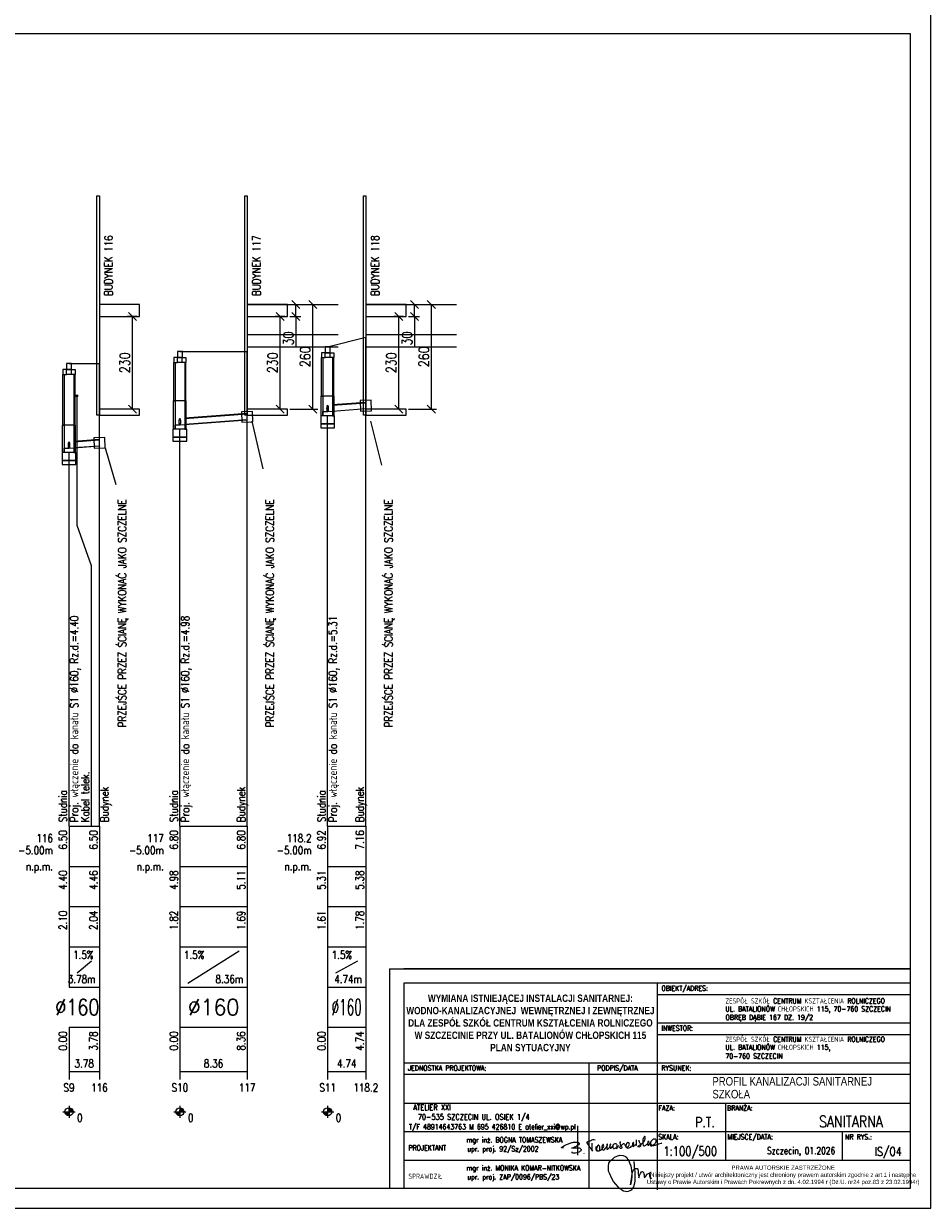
# Model space of a CAD drawing. Header units: millimetres. Extents: x -7377 to -5075, y 264 to 1193.
# Tile 16 of 23: x -5720 to -5496, y 302 to 596. Entities that reach past the tile are written whole.
import ezdxf
from ezdxf.enums import TextEntityAlignment as Align

# ---------------------------------------------------------------- set-up
doc = ezdxf.new("R2010")
doc.units = ezdxf.units.MM
doc.header["$LTSCALE"] = 2
for name, color, linetype in [('B T podpis', 162, 'Continuous'), ('IS ddd', 2, 'Continuous'), ('ks_Liczby', 7, 'Continuous'), ('ks_Linie_opisowe', 7, 'Continuous'), ('ks_Linie_tabeli', 7, 'Continuous'), ('ks_Odcinki_1', 7, 'Continuous'), ('ks_Opis_PZ_1', 7, 'Continuous'), ('ks_Opis_uzbr_n', 7, 'Continuous'), ('ks_Opis_wl', 7, 'Continuous'), ('ks_Teren_istn', 3, 'Continuous'), ('ks_Uzbr_podz', 7, 'Continuous'), ('ks_Wezly_1', 7, 'Continuous')]:
    doc.layers.add(name, color=color, linetype=linetype)
doc.styles.add('ROMANS', font='romans', dxfattribs={"width": 0.8})
doc.styles.get("Standard").update_dxf_attribs({"font": 'simplex.shx', "width": 0.8})
doc.styles.add('STYLE2', font='romans.shx', dxfattribs={"width": 0.9})
doc.styles.add('STYLE3', font='arial.ttf', dxfattribs={"width": 0.8})
doc.styles.add('STYLE5PRAWA', font='arial.ttf', dxfattribs={"width": 0.8})
doc.dimstyles.new('ISO-25', dxfattribs={"dimtxt": 2.5, "dimasz": 2.5, "dimexe": 1.25, "dimexo": 0.625, "dimtad": 1, "dimtxsty": 'Standard', "dimcen": 2.5, "dimadec": 0, "dimazin": 0, "dimtfac": 1, "dimtmove": 0, "dimatfit": 3, "dimfxl": 0, "dimarcsym": 0})

# ---------------------------------------------------------------- blocks, each defined once
blk = doc.blocks.new('PRAWAAUTOR1')
at = {"lineweight": 0, "insert": (443, 174.2), "char_height": 7.5, "width": 500, "attachment_point": 5, "style": 'STYLE5PRAWA'}
blk.add_mtext('\\fArial|b0|i0|c238|p34;PRAWA AUTORSKIE ZASTRZEŻONE\\PNiniejszy projekt / utwór architektoniczny jest chroniony prawem autorskim zgodnie z art.1 i następne \\PUstawy o Prawie Autorskim i Prawach Pokrewnych z dn. 4.02.1994 r (Dz.U. nr24 poz.83 z 23.02.1994r)', dxfattribs=at)
blk = doc.blocks.new('_Oblique')
at = {"color": 0, "linetype": 'ByBlock', "lineweight": -2}
blk.add_line((-0.5, -0.5), (0.5, 0.5), dxfattribs=at)
blk = doc.blocks.new('*D465')
at = {"layer": 'Defpoints', "color": 0, "lineweight": -2}
for p, q in [((-5625.2, 526.7), (-5617.66, 526.7)), ((-5618.91, 500.7), (-5618.91, 526.7)), ((-5624.58, 500.7), (-5617.66, 500.7))]:
    blk.add_line(p, q, dxfattribs=at)
at = {"layer": 'Defpoints', "color": 0}
for p in [(-5625.83, 526.7), (-5618.91, 526.7), (-5625.2, 500.7)]:
    blk.add_point(p, dxfattribs=at)
at = {"layer": 'Defpoints', "color": 0, "lineweight": -2, "xscale": 2, "yscale": 2, "zscale": 2}
for p, rotation in [((-5618.91, 526.7), 90), ((-5618.91, 500.7), 270)]:
    blk.add_blockref('_Oblique', p, dxfattribs=dict(at, rotation=rotation))
at = {"layer": 'Defpoints', "color": 0, "insert": (-5620.78, 513.7), "char_height": 2.5, "attachment_point": 5, "rotation": 90}
blk.add_mtext('260', dxfattribs=at)
blk = doc.blocks.new('*D466')
at = {"layer": 'Defpoints', "color": 0, "lineweight": -2}
for p, q in [((-5630.79, 526.7), (-5621.82, 526.7)), ((-5623.07, 523.7), (-5623.07, 526.7)), ((-5624.58, 523.7), (-5621.82, 523.7)), ((-5623.07, 523.7), (-5623.07, 516))]:
    blk.add_line(p, q, dxfattribs=at)
at = {"layer": 'Defpoints', "color": 0}
for p in [(-5631.41, 526.7), (-5623.07, 526.7), (-5625.2, 523.7)]:
    blk.add_point(p, dxfattribs=at)
at = {"layer": 'Defpoints', "color": 0, "lineweight": -2, "xscale": 2, "yscale": 2, "zscale": 2}
for p, rotation in [((-5623.07, 526.7), 90), ((-5623.07, 523.7), 270)]:
    blk.add_blockref('_Oblique', p, dxfattribs=dict(at, rotation=rotation))
at = {"layer": 'Defpoints', "color": 0, "insert": (-5624.95, 518.24), "char_height": 2.5, "attachment_point": 5, "rotation": 90}
blk.add_mtext('30', dxfattribs=at)
blk = doc.blocks.new('*D467')
at = {"layer": 'Defpoints', "color": 0, "lineweight": -2}
for p, q in [((-5625.83, 523.7), (-5628.26, 523.7)), ((-5627.01, 500.7), (-5627.01, 523.7)), ((-5625.83, 500.7), (-5628.26, 500.7))]:
    blk.add_line(p, q, dxfattribs=at)
at = {"layer": 'Defpoints', "color": 0}
for p in [(-5627.01, 523.7), (-5625.2, 523.7), (-5625.2, 500.7)]:
    blk.add_point(p, dxfattribs=at)
at = {"layer": 'Defpoints', "color": 0, "lineweight": -2, "xscale": 2, "yscale": 2, "zscale": 2}
for p, rotation in [((-5627.01, 523.7), 90), ((-5627.01, 500.7), 270)]:
    blk.add_blockref('_Oblique', p, dxfattribs=dict(at, rotation=rotation))
at = {"layer": 'Defpoints', "color": 0, "insert": (-5628.88, 512.2), "char_height": 2.5, "attachment_point": 5, "rotation": 90}
blk.add_mtext('230', dxfattribs=at)
blk = doc.blocks.new('*D477')
at = {"layer": 'Defpoints', "color": 0, "lineweight": -2}
for p, q in [((-5654.68, 526.7), (-5647.14, 526.7)), ((-5648.39, 500.7), (-5648.39, 526.7)), ((-5654.06, 500.7), (-5647.14, 500.7))]:
    blk.add_line(p, q, dxfattribs=at)
at = {"layer": 'Defpoints', "color": 0}
for p in [(-5655.31, 526.7), (-5648.39, 526.7), (-5654.68, 500.7)]:
    blk.add_point(p, dxfattribs=at)
at = {"layer": 'Defpoints', "color": 0, "lineweight": -2, "xscale": 2, "yscale": 2, "zscale": 2}
for p, rotation in [((-5648.39, 526.7), 90), ((-5648.39, 500.7), 270)]:
    blk.add_blockref('_Oblique', p, dxfattribs=dict(at, rotation=rotation))
at = {"layer": 'Defpoints', "color": 0, "insert": (-5650.27, 513.7), "char_height": 2.5, "attachment_point": 5, "rotation": 90}
blk.add_mtext('260', dxfattribs=at)
blk = doc.blocks.new('*D478')
at = {"layer": 'Defpoints', "color": 0, "lineweight": -2}
for p, q in [((-5660.27, 526.7), (-5651.31, 526.7)), ((-5652.56, 523.7), (-5652.56, 526.7)), ((-5654.06, 523.7), (-5651.31, 523.7)), ((-5652.56, 523.7), (-5652.56, 516))]:
    blk.add_line(p, q, dxfattribs=at)
at = {"layer": 'Defpoints', "color": 0}
for p in [(-5660.9, 526.7), (-5652.56, 526.7), (-5654.68, 523.7)]:
    blk.add_point(p, dxfattribs=at)
at = {"layer": 'Defpoints', "color": 0, "lineweight": -2, "xscale": 2, "yscale": 2, "zscale": 2}
for p, rotation in [((-5652.56, 526.7), 90), ((-5652.56, 523.7), 270)]:
    blk.add_blockref('_Oblique', p, dxfattribs=dict(at, rotation=rotation))
at = {"layer": 'Defpoints', "color": 0, "insert": (-5654.43, 518.24), "char_height": 2.5, "attachment_point": 5, "rotation": 90}
blk.add_mtext('30', dxfattribs=at)
blk = doc.blocks.new('*D479')
at = {"layer": 'Defpoints', "color": 0, "lineweight": -2}
for p, q in [((-5655.31, 523.7), (-5657.74, 523.7)), ((-5656.49, 500.7), (-5656.49, 523.7)), ((-5655.31, 500.7), (-5657.74, 500.7))]:
    blk.add_line(p, q, dxfattribs=at)
at = {"layer": 'Defpoints', "color": 0}
for p in [(-5656.49, 523.7), (-5654.68, 523.7), (-5654.68, 500.7)]:
    blk.add_point(p, dxfattribs=at)
at = {"layer": 'Defpoints', "color": 0, "lineweight": -2, "xscale": 2, "yscale": 2, "zscale": 2}
for p, rotation in [((-5656.49, 523.7), 90), ((-5656.49, 500.7), 270)]:
    blk.add_blockref('_Oblique', p, dxfattribs=dict(at, rotation=rotation))
at = {"layer": 'Defpoints', "color": 0, "insert": (-5658.36, 512.2), "char_height": 2.5, "attachment_point": 5, "rotation": 90}
blk.add_mtext('230', dxfattribs=at)
blk = doc.blocks.new('*D480')
at = {"layer": 'Defpoints', "color": 0, "lineweight": -2}
for p, q in [((-5692.04, 523.7), (-5694.47, 523.7)), ((-5693.22, 500.7), (-5693.22, 523.7)), ((-5692.04, 500.7), (-5694.47, 500.7))]:
    blk.add_line(p, q, dxfattribs=at)
at = {"layer": 'Defpoints', "color": 0}
for p in [(-5693.22, 523.7), (-5691.41, 523.7), (-5691.41, 500.7)]:
    blk.add_point(p, dxfattribs=at)
at = {"layer": 'Defpoints', "color": 0, "lineweight": -2, "xscale": 2, "yscale": 2, "zscale": 2}
for p, rotation in [((-5693.22, 523.7), 90), ((-5693.22, 500.7), 270)]:
    blk.add_blockref('_Oblique', p, dxfattribs=dict(at, rotation=rotation))
at = {"layer": 'Defpoints', "color": 0, "insert": (-5695.09, 512.2), "char_height": 2.5, "attachment_point": 5, "rotation": 90}
blk.add_mtext('230', dxfattribs=at)
blk = doc.blocks.new('A$C1BC63CC3')
at = {"layer": 'B T podpis'}
for p, q in [((1189, -197), (1189, -1345)), ((1745, -869), (1747, -1150)), ((1747, -1150), (1768, -1190))]:
    blk.add_line(p, q, dxfattribs=at)
for points in [[(648, -1059), (569, -1059), (766, -929), (900, -878), (1033, -838), (1170, -837), (1249, -859), (1251, -906), (1203, -958), (1135, -1009), (1077, -1037), (968, -1066), (975, -1059), (1016, -1051), (1120, -1054), (1181, -1056), (1251, -1062), (1305, -1092), (1332, -1127), (1332, -1149), (1289, -1190), (1243, -1220), (1163, -1250), (1068, -1266), (987, -1253), (984, -1218)], [(1872, -753), (1774, -752), (1707, -780), (1615, -819), (1554, -835), (1581, -901), (1663, -1027), (1729, -1114), (1746, -1149)], [(2880, -830), (2851, -835), (2834, -852), (2845, -900), (2863, -935), (2881, -969), (2900, -1008), (2911, -1042), (2902, -1071), (2872, -1083), (2847, -1065), (2836, -1032), (2862, -989), (2914, -942), (2951, -913), (2982, -893), (3006, -895), (3029, -935), (3055, -993), (3096, -1035), (3144, -1015), (3186, -965), (3201, -935), (3202, -893), (3191, -871), (3169, -856), (3131, -856), (3106, -871), (3091, -903), (3075, -943), (3065, -980), (3068, -1015), (3142, -1065), (3221, -1048), (3290, -998), (3340, -956), (3365, -912), (3373, -872), (3365, -851), (3350, -847), (3330, -888), (3326, -931), (3336, -981), (3350, -1002), (3408, -952), (3444, -932), (3468, -970), (3483, -921), (3485, -769), (3487, -740)], [(3575, -754), (3583, -821), (3608, -864), (3640, -905), (3645, -956), (3633, -987), (3615, -1018), (3547, -1013), (3546, -991), (3576, -975), (3625, -937), (3695, -886), (3739, -854), (3776, -806), (3804, -751), (3818, -701), (3817, -647), (3810, -620), (3796, -619), (3783, -631), (3743, -699), (3723, -775), (3724, -829), (3722, -888), (3735, -944), (3763, -981), (3799, -982), (3846, -955), (3896, -909), (3931, -860), (3950, -807), (3950, -790), (3944, -796), (3921, -857), (3913, -923), (3925, -955), (3989, -908), (4029, -820), (4021, -889), (4020, -945), (4043, -973), (4118, -952), (4209, -876), (4246, -811), (4246, -753), (4224, -726), (4176, -717), (4134, -724), (4085, -763), (4051, -801), (4036, -819), (4023, -897), (4074, -936), (4133, -960), (4250, -937), (4343, -907), (4447, -874), (4472, -868)], [(1450, -1271), (1451, -1262), (1451, -1265)], [(1903, -1007), (1903, -1076), (1908, -1122), (1941, -1167), (1980, -1177), (2031, -1172), (2052, -1138), (2062, -1061), (2049, -992), (2025, -960), (2002, -954), (1978, -966), (1958, -1001), (1940, -1048), (1934, -1107), (1948, -1160), (1961, -1174)], [(2577, -1035), (2574, -987), (2575, -953)], [(2684, -1055), (2700, -1086), (2711, -1086), (2748, -1048), (2775, -1012), (2795, -978), (2795, -970)]]:
    blk.add_spline(points, degree=3, dxfattribs=at)
at = {"layer": 'B T podpis', "end_tangent": (-0.019813, 0.999804)}
blk.add_spline([(2019, -1177), (2096, -1141), (2151, -1097), (2169, -1055), (2196, -1035), (2206, -969), (2188, -923), (2172, -934), (2154, -965), (2139, -1028), (2143, -1083), (2174, -1132), (2213, -1141), (2252, -1103), (2296, -1043), (2332, -997), (2352, -945), (2359, -914), (2344, -914), (2336, -928), (2329, -1011), (2326, -1079), (2336, -1103), (2355, -1110), (2386, -1092), (2420, -1049), (2451, -1000), (2473, -953), (2480, -930), (2469, -908), (2459, -922), (2453, -954), (2448, -1023), (2454, -1062), (2477, -1073), (2516, -1051), (2558, -993), (2573, -959), (2586, -921), (2619, -896), (2677, -894), (2710, -917), (2718, -963), (2712, -1009), (2688, -1050), (2667, -1074), (2620, -1093), (2591, -1080), (2577, -1035)], degree=3, dxfattribs=at)
blk = doc.blocks.new('A$C67E64BD5')
at = {"layer": 'B T podpis', "ltscale": 2}
blk.add_lwpolyline([(16.3, 11.38), (16.43, 10.19), (16.43, 9.29), (16.58, 8.4), (16.58, 7.7), (16.58, 6.2), (16.58, 5.3), (16.35, 4.23), (16.2, 3.54), (15.81, 2.84), (15.63, 2.53), (15.36, 2.33), (15.02, 2.2), (14.56, 2.02), (14.14, 1.97), (13.68, 2.02), (13.11, 2.19), (12.56, 2.45), (12.27, 2.74), (11.69, 3.11), (11.4, 3.46), (10, 5.16), (9.48, 6.07), (8.72, 7.76), (8.44, 8.4), (8.44, 9.35), (8.44, 10.05), (8.52, 10.84), (8.85, 11.37), (9.27, 11.79), (9.8, 12.19), (10.29, 12.76), (11.28, 13.11), (11.94, 13.34), (12.93, 13.22), (13.68, 12.93), (14.08, 12.62), (14.34, 12.08), (14.77, 11.59), (14.98, 10.98), (15.32, 9.98), (15.54, 8.65), (15.72, 7.52), (15.72, 6.67), (15.53, 5.69), (15.33, 4.61), (15.24, 4.16), (15.56, 5.83), (15.72, 6.8), (15.93, 8.03), (16.33, 8.84), (16.79, 9.14), (17.29, 9.14), (17.57, 8.84), (17.65, 8.47), (17.65, 8.09), (17.65, 7.61), (17.75, 7.02), (17.83, 6.56), (17.83, 6.26), (18.03, 7.02), (18.38, 7.6), (18.69, 8.12), (19, 8.3), (19.33, 7.9), (19.44, 7.53), (19.53, 7.21), (19.53, 6.73), (19.62, 6.31), (20.16, 6.91), (20.34, 7.43), (20.68, 7.57), (21.03, 7.71), (21.23, 7.21), (21.23, 6.95), (21.46, 6.4), (21.64, 5.95), (21.42, 6.49), (21.28, 6.84), (21.23, 7.21), (21.23, 7.59), (21.31, 7.86), (21.55, 8.07), (21.69, 8.07)], dxfattribs=at)

msp = doc.modelspace()

# ---------------------------------------------------------------- linework, layer by layer
at = {"layer": 'Defpoints', "color": 6}
for p, q in [((-5664.684, 526.7), (-5642.103, 526.7)), ((-5635.2, 526.7), (-5612.619, 526.7)), ((-5664.684, 519.2), (-5642.103, 519.2)), ((-5635.2, 519.2), (-5612.619, 519.2)), ((-5664.684, 516.2), (-5642.103, 516.2)), ((-5635.2, 516.2), (-5612.619, 516.2))]:
    msp.add_line(p, q, dxfattribs=at)
at = {"layer": 'IS ddd', "color": 2}
for p, q in [((-5663.504, 497.72), (-5660.819, 485.81)), ((-5634.02, 497.677), (-5631.335, 486.767)), ((-5699.996, 491.041), (-5697.312, 481.931))]:
    msp.add_line(p, q, dxfattribs=at)
at = {"layer": 'IS ddd'}
for p, q in [((-5629.32, 361.528), (-5499.797, 361.528)), ((-5499.797, 361.528), (-5625.781, 361.528)), ((-5499.797, 357.989), (-5625.781, 357.989)), ((-5625.781, 357.989), (-5625.781, 307)), ((-5562.789, 357.989), (-5562.789, 306.612)), ((-5499.797, 313.988), (-5499.797, 357.989)), ((-5499.797, 307), (-5499.797, 357.989)), ((-5499.797, 307), (-5499.797, 357.989)), ((-5499.797, 313.988), (-5499.797, 357.989)), ((-5499.797, 307), (-5499.797, 357.989)), ((-5562.789, 355.158), (-5499.797, 355.158)), ((-5562.789, 348.08), (-5499.797, 348.08)), ((-5562.789, 345.249), (-5499.797, 345.249)), ((-5625.781, 338.172), (-5499.797, 338.172)), ((-5625.781, 338.172), (-5562.789, 338.172)), ((-5579.775, 338.172), (-5579.775, 307)), ((-5625.781, 335.34), (-5499.797, 335.34)), ((-5625.781, 335.34), (-5562.789, 335.34)), ((-5625.781, 328.143), (-5499.797, 328.143)), ((-5545.802, 328.143), (-5545.802, 313.988)), ((-5545.802, 328.143), (-5545.802, 313.988)), ((-5625.781, 321.066), (-5499.797, 321.066)), ((-5625.781, 321.066), (-5562.789, 321.066)), ((-5516.783, 321.066), (-5516.783, 313.988)), ((-5625.781, 313.988), (-5499.797, 313.988)), ((-5625.781, 313.988), (-5499.797, 313.988))]:
    msp.add_line(p, q, dxfattribs=at)
for points in [[(-6994.797, 302), (-5494.797, 302), (-5494.797, 599), (-6994.797, 599)], [(-6969.797, 307), (-5499.797, 307), (-5499.797, 594), (-6969.797, 594)], [(-5701.41, 499.2), (-5702.01, 499.2), (-5702.01, 553.7), (-5701.41, 553.7)], [(-5664.684, 499.2), (-5665.284, 499.2), (-5665.284, 553.7), (-5664.684, 553.7)], [(-5635.2, 499.2), (-5635.8, 499.2), (-5635.8, 553.7), (-5635.2, 553.7)], [(-5701.41, 523.7), (-5691.41, 523.7), (-5691.41, 526.7), (-5701.41, 526.7)], [(-5664.684, 523.7), (-5654.684, 523.7), (-5654.684, 526.7), (-5664.684, 526.7)], [(-5635.2, 523.7), (-5625.2, 523.7), (-5625.2, 526.7), (-5635.2, 526.7)], [(-5701.41, 499.2), (-5691.41, 499.2), (-5691.41, 500.7), (-5701.41, 500.7)], [(-5664.684, 499.2), (-5654.684, 499.2), (-5654.684, 500.7), (-5664.684, 500.7)], [(-5635.2, 499.2), (-5625.2, 499.2), (-5625.2, 500.7), (-5635.2, 500.7)]]:
    msp.add_lwpolyline(points, close=True, dxfattribs=at)
at = {"layer": 'IS ddd', "color": 2}
for points in [[(-5636.528, 500.194), (-5633.786, 500.285), (-5633.873, 502.883), (-5636.614, 502.792)], [(-5666.012, 497.437), (-5663.27, 497.529), (-5663.357, 500.126), (-5666.098, 500.035)], [(-5702.738, 490.95), (-5699.996, 491.041), (-5700.083, 493.639), (-5702.824, 493.547)]]:
    msp.add_lwpolyline(points, close=True, dxfattribs=at)
at = {"layer": 'IS ddd'}
msp.add_lwpolyline([(-5629.32, 361.528), (-5629.32, 307)], dxfattribs=at)
at = {"layer": 'ks_Liczby'}
for p, q in [((-5709.407, 325.101), (-5708.53, 326.899)), ((-5709.343, 325.073), (-5708.594, 326.927)), ((-5709.277, 325.049), (-5708.659, 326.951)), ((-5709.21, 325.03), (-5708.726, 326.97)), ((-5709.142, 325.015), (-5708.795, 326.985)), ((-5709.073, 325.005), (-5708.864, 326.995)), ((-5709.003, 325.001), (-5708.933, 326.999)), ((-5708.968, 327.5), (-5708.968, 324.5)), ((-5681.849, 325.101), (-5680.972, 326.899)), ((-5681.785, 325.073), (-5681.036, 326.927)), ((-5681.719, 325.049), (-5681.101, 326.951)), ((-5681.652, 325.03), (-5681.168, 326.97)), ((-5681.584, 325.015), (-5681.237, 326.985)), ((-5681.515, 325.005), (-5681.306, 326.995)), ((-5681.445, 325.001), (-5681.375, 326.999)), ((-5681.41, 327.5), (-5681.41, 324.5)), ((-5645.123, 325.101), (-5644.246, 326.899)), ((-5645.059, 325.073), (-5644.31, 326.927)), ((-5644.993, 325.049), (-5644.375, 326.951)), ((-5644.926, 325.03), (-5644.442, 326.97)), ((-5644.858, 325.015), (-5644.511, 326.985)), ((-5644.789, 325.005), (-5644.58, 326.995)), ((-5644.719, 325.001), (-5644.649, 326.999)), ((-5644.684, 327.5), (-5644.684, 324.5)), ((-5710.468, 326), (-5707.468, 326)), ((-5709.966, 325.93), (-5707.971, 326.07)), ((-5709.958, 325.861), (-5707.978, 326.139)), ((-5709.946, 325.792), (-5707.99, 326.208)), ((-5709.929, 325.724), (-5708.007, 326.276)), ((-5709.908, 325.658), (-5708.028, 326.342)), ((-5709.882, 325.593), (-5708.055, 326.407)), ((-5709.851, 325.531), (-5708.085, 326.469)), ((-5709.816, 325.47), (-5708.12, 326.53)), ((-5709.777, 325.412), (-5708.159, 326.588)), ((-5709.734, 325.357), (-5708.202, 326.643)), ((-5709.687, 325.305), (-5708.249, 326.695)), ((-5709.637, 325.257), (-5708.299, 326.743)), ((-5709.584, 325.212), (-5708.352, 326.788)), ((-5709.527, 325.171), (-5708.409, 326.829)), ((-5709.468, 325.134), (-5708.468, 326.866)), ((-5682.91, 326), (-5679.91, 326)), ((-5682.408, 325.93), (-5680.413, 326.07)), ((-5682.401, 325.861), (-5680.42, 326.139)), ((-5682.388, 325.792), (-5680.432, 326.208)), ((-5682.372, 325.724), (-5680.449, 326.276)), ((-5682.35, 325.658), (-5680.471, 326.342)), ((-5682.324, 325.593), (-5680.497, 326.407)), ((-5682.293, 325.531), (-5680.527, 326.469)), ((-5682.258, 325.47), (-5680.562, 326.53)), ((-5682.219, 325.412), (-5680.601, 326.588)), ((-5682.176, 325.357), (-5680.644, 326.643)), ((-5682.13, 325.305), (-5680.691, 326.695)), ((-5682.079, 325.257), (-5680.741, 326.743)), ((-5682.026, 325.212), (-5680.795, 326.788)), ((-5681.969, 325.171), (-5680.851, 326.829)), ((-5681.91, 325.134), (-5680.91, 326.866)), ((-5646.184, 326), (-5643.184, 326)), ((-5645.682, 325.93), (-5643.687, 326.07)), ((-5645.675, 325.861), (-5643.694, 326.139)), ((-5645.662, 325.792), (-5643.706, 326.208)), ((-5645.646, 325.724), (-5643.723, 326.276)), ((-5645.624, 325.658), (-5643.745, 326.342)), ((-5645.598, 325.593), (-5643.771, 326.407)), ((-5645.567, 325.531), (-5643.801, 326.469)), ((-5645.532, 325.47), (-5643.836, 326.53)), ((-5645.493, 325.412), (-5643.875, 326.588)), ((-5645.45, 325.357), (-5643.918, 326.643)), ((-5645.404, 325.305), (-5643.965, 326.695)), ((-5645.353, 325.257), (-5644.015, 326.743)), ((-5645.3, 325.212), (-5644.069, 326.788)), ((-5645.243, 325.171), (-5644.125, 326.829)), ((-5645.184, 325.134), (-5644.184, 326.866))]:
    msp.add_line(p, q, dxfattribs=at)
for centre in [(-5708.968, 326), (-5681.41, 326), (-5644.684, 326)]:
    msp.add_circle(centre, 1, dxfattribs=at)
at = {"layer": 'ks_Linie_opisowe'}
msp.add_lwpolyline([(-5707.028, 504), (-5707.028, 471.8), (-5703.468, 461.8), (-5703.468, 397)], dxfattribs=at)
at = {"layer": 'ks_Linie_tabeli'}
for p, q in [((-5708.968, 397), (-5701.41, 397)), ((-5708.968, 397), (-5708.968, 367)), ((-5708.968, 397), (-5708.968, 357)), ((-5701.41, 397), (-5701.41, 367)), ((-5701.41, 397), (-5701.41, 336)), ((-5681.41, 397), (-5664.684, 397)), ((-5681.41, 397), (-5681.41, 367)), ((-5681.41, 397), (-5681.41, 336)), ((-5664.684, 397), (-5664.684, 367)), ((-5664.684, 397), (-5664.684, 336)), ((-5644.684, 397), (-5635.2, 397)), ((-5644.684, 397), (-5644.684, 367)), ((-5644.684, 397), (-5644.684, 336)), ((-5635.2, 397), (-5635.2, 367)), ((-5635.2, 397), (-5635.2, 336)), ((-5708.968, 387), (-5701.41, 387)), ((-5681.41, 387), (-5664.684, 387)), ((-5644.684, 387), (-5635.2, 387)), ((-5708.968, 377), (-5701.41, 377)), ((-5681.41, 377), (-5664.684, 377)), ((-5644.684, 377), (-5635.2, 377)), ((-5708.968, 367), (-5701.41, 367)), ((-5708.968, 367), (-5708.968, 357)), ((-5701.41, 367), (-5701.41, 357)), ((-5681.41, 367), (-5664.684, 367)), ((-5681.41, 367), (-5681.41, 357)), ((-5679.41, 358), (-5666.684, 366)), ((-5664.684, 367), (-5664.684, 357)), ((-5644.684, 367), (-5635.2, 367)), ((-5644.684, 367), (-5644.684, 357)), ((-5635.2, 367), (-5635.2, 357)), ((-5706.968, 360.5), (-5703.41, 363.5)), ((-5642.684, 360.5), (-5637.2, 363.5)), ((-5708.968, 357), (-5701.41, 357)), ((-5701.41, 357), (-5701.41, 347)), ((-5681.41, 357), (-5664.684, 357)), ((-5664.684, 357), (-5664.684, 347)), ((-5644.684, 357), (-5635.2, 357)), ((-5635.2, 357), (-5635.2, 347)), ((-5708.968, 347), (-5701.41, 347)), ((-5708.968, 347), (-5708.968, 334)), ((-5708.968, 347), (-5708.968, 336)), ((-5701.41, 347), (-5701.41, 334)), ((-5681.41, 347), (-5664.684, 347)), ((-5681.41, 347), (-5681.41, 334)), ((-5664.684, 347), (-5664.684, 334)), ((-5644.684, 347), (-5635.2, 347)), ((-5644.684, 347), (-5644.684, 334)), ((-5635.2, 347), (-5635.2, 334)), ((-5708.968, 336), (-5701.41, 336)), ((-5681.41, 336), (-5664.684, 336)), ((-5644.684, 336), (-5635.2, 336))]:
    msp.add_line(p, q, dxfattribs=at)
for points in [[(-5635.2, 397), (-5635.2, 518.6)], [(-5664.684, 397), (-5664.684, 515)], [(-5701.41, 397), (-5701.41, 512)], [(-5644.684, 397), (-5644.684, 499.014)], [(-5681.41, 397), (-5681.41, 495.702)], [(-5708.968, 397), (-5708.968, 489.908)]]:
    msp.add_lwpolyline(points, dxfattribs=at)
at = {"layer": 'ks_Odcinki_1'}
for points in [[(-5643.484, 501.644), (-5635.2, 502.266), (-5635.2, 502.339), (-5643.484, 501.717)], [(-5643.484, 500.19), (-5635.2, 500.811), (-5635.2, 500.739), (-5643.484, 500.117)], [(-5680.21, 498.344), (-5664.684, 499.509), (-5664.684, 499.582), (-5680.21, 498.417)], [(-5680.21, 496.89), (-5664.684, 498.054), (-5664.684, 497.982), (-5680.21, 496.817)], [(-5707.768, 492.545), (-5701.41, 493.021), (-5701.41, 493.094), (-5707.768, 492.617)], [(-5707.768, 491.09), (-5701.41, 491.567), (-5701.41, 491.494), (-5707.768, 491.017)]]:
    msp.add_lwpolyline(points, close=True, dxfattribs=at)
at = {"layer": 'ks_Opis_wl'}
for centre, major_axis, ratio in [((-5644.684, 500.827), (0, -0.8), 0.2), ((-5644.684, 500.827), (0, -0.727), 0.2000688), ((-5681.41, 497.527), (0, -0.8), 0.2), ((-5681.41, 497.527), (0, -0.727), 0.2000688), ((-5708.968, 491.727), (0, -0.8), 0.2), ((-5708.968, 491.727), (0, -0.727), 0.2000688)]:
    msp.add_ellipse(centre, major_axis=major_axis, ratio=ratio, dxfattribs=at)
at = {"layer": 'ks_Teren_istn'}
for points in [[(-5644.684, 516.2), (-5635.2, 518.6)], [(-5681.41, 515), (-5664.684, 515)], [(-5708.968, 512), (-5701.41, 512)]]:
    msp.add_lwpolyline(points, dxfattribs=at)
at = {"layer": 'ks_Uzbr_podz'}
msp.add_circle((-5707.028, 504), 0.25, dxfattribs=at)
at = {"layer": 'ks_Wezly_1'}
for p, q in [((-5680.81, 513.5), (-5682.01, 513.5)), ((-5644.084, 514.7), (-5645.284, 514.7)), ((-5644.084, 513.5), (-5645.284, 513.5)), ((-5708.368, 510.5), (-5709.568, 510.5)), ((-5680.81, 512.3), (-5682.01, 512.3)), ((-5708.368, 509.3), (-5709.568, 509.3)), ((-5643.364, 503.9), (-5646.004, 503.9)), ((-5680.09, 502.7), (-5682.73, 502.7)), ((-5707.648, 496.7), (-5710.288, 496.7))]:
    msp.add_line(p, q, dxfattribs=at)
for points in [[(-5645.308, 514.7), (-5644.06, 514.7), (-5644.06, 516.2), (-5645.308, 516.2)], [(-5682.01, 513.5), (-5682.91, 513.5), (-5682.91, 512.3), (-5682.01, 512.3)], [(-5682.034, 513.5), (-5680.786, 513.5), (-5680.786, 515), (-5682.034, 515)], [(-5680.81, 513.5), (-5679.91, 513.5), (-5679.91, 512.3), (-5680.81, 512.3)], [(-5645.284, 514.7), (-5646.184, 514.7), (-5646.184, 513.5), (-5645.284, 513.5)], [(-5645.884, 503.9), (-5646.184, 503.9), (-5646.184, 513.5), (-5645.884, 513.5)], [(-5644.084, 514.7), (-5643.184, 514.7), (-5643.184, 513.5), (-5644.084, 513.5)], [(-5643.484, 503.9), (-5643.184, 503.9), (-5643.184, 513.5), (-5643.484, 513.5)], [(-5709.568, 510.5), (-5710.468, 510.5), (-5710.468, 509.3), (-5709.568, 509.3)], [(-5709.592, 510.5), (-5708.344, 510.5), (-5708.344, 512), (-5709.592, 512)], [(-5708.368, 510.5), (-5707.468, 510.5), (-5707.468, 509.3), (-5708.368, 509.3)], [(-5682.61, 502.7), (-5682.91, 502.7), (-5682.91, 512.3), (-5682.61, 512.3)], [(-5680.21, 502.7), (-5679.91, 502.7), (-5679.91, 512.3), (-5680.21, 512.3)], [(-5710.168, 496.7), (-5710.468, 496.7), (-5710.468, 509.3), (-5710.168, 509.3)], [(-5707.768, 496.7), (-5707.468, 496.7), (-5707.468, 509.3), (-5707.768, 509.3)], [(-5645.884, 499.014), (-5646.268, 499.014), (-5646.268, 503.9), (-5645.884, 503.9)], [(-5643.484, 499.014), (-5643.1, 499.014), (-5643.1, 503.9), (-5643.484, 503.9)], [(-5682.61, 495.702), (-5682.994, 495.702), (-5682.994, 502.7), (-5682.61, 502.7)], [(-5680.21, 495.702), (-5679.826, 495.702), (-5679.826, 502.7), (-5680.21, 502.7)], [(-5646.412, 497.014), (-5642.956, 497.014), (-5642.956, 499.014), (-5646.412, 499.014)], [(-5644.684, 499.014), (-5645.884, 499.014), (-5645.884, 500.1), (-5644.684, 500.1), (-5643.484, 500.19), (-5643.484, 499.014)], [(-5710.168, 489.908), (-5710.552, 489.908), (-5710.552, 496.7), (-5710.168, 496.7)], [(-5707.768, 489.908), (-5707.384, 489.908), (-5707.384, 496.7), (-5707.768, 496.7)], [(-5683.138, 493.702), (-5679.682, 493.702), (-5679.682, 495.702), (-5683.138, 495.702)], [(-5681.41, 495.702), (-5682.61, 495.702), (-5682.61, 496.8), (-5681.41, 496.8), (-5680.21, 496.89), (-5680.21, 495.702)], [(-5646.412, 496.014), (-5642.956, 496.014), (-5642.956, 497.014), (-5646.412, 497.014)], [(-5683.138, 492.702), (-5679.682, 492.702), (-5679.682, 493.702), (-5683.138, 493.702)], [(-5710.696, 487.908), (-5707.24, 487.908), (-5707.24, 489.908), (-5710.696, 489.908)], [(-5708.968, 489.908), (-5710.168, 489.908), (-5710.168, 491), (-5708.968, 491), (-5707.768, 491.09), (-5707.768, 489.908)], [(-5710.696, 486.908), (-5707.24, 486.908), (-5707.24, 487.908), (-5710.696, 487.908)]]:
    msp.add_lwpolyline(points, close=True, dxfattribs=at)

# ---------------------------------------------------------------- block references
at = {"layer": 'B T podpis', "xscale": 0.006400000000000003, "yscale": 0.006400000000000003, "zscale": 0.006400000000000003}
msp.add_blockref('A$C1BC63CC3', (-5590.203, 323.796), dxfattribs=at)
at = {"layer": 'B T podpis', "ltscale": 2, "xscale": 0.8, "yscale": 0.8, "zscale": 0.8}
msp.add_blockref('A$C67E64BD5', (-5581.616, 304.543), dxfattribs=at)
at = {"layer": 'IS ddd', "xscale": 0.1415555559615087, "yscale": 0.1415555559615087, "zscale": 0.1415555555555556}
msp.add_blockref('PRAWAAUTOR1', (-5594.173, 285.508), dxfattribs=at)

# ---------------------------------------------------------------- texts
at = {"layer": 'IS ddd', "width": 0.8}
for s, p in [('BUDYNEK 116', (-5698.116, 528.802)), ('BUDYNEK 117', (-5661.39, 528.802)), ('BUDYNEK 118', (-5631.906, 528.802)), ('PRZEJŚCE PRZEZ ŚCIANĘ WYKONAĆ JAKO SZCZELNE', (-5694.757, 421.575)), ('PRZEJŚCE PRZEZ ŚCIANĘ WYKONAĆ JAKO SZCZELNE', (-5658.031, 421.575)), ('PRZEJŚCE PRZEZ ŚCIANĘ WYKONAĆ JAKO SZCZELNE', (-5628.547, 421.575))]:
    msp.add_text(s, height=2, rotation=90, dxfattribs=at).set_placement(p)
for s, style, p in [('OBIEKT/ADRES:', 'ROMANS', (-5561.714, 356.054)), ('ZESPÓŁ SZKÓŁ CENTRUM KSZTAŁCENIA ROLNICZEGO', 'ROMANS', (-5545.821, 352.911)), ('UL. BATALIONÓW CHŁOPSKICH 115, 70-760 SZCZECIN  ', 'ROMANS', (-5545.833, 350.926)), ('OBRĘB DĄBIE 167 DZ. 19/2', 'ROMANS', (-5545.788, 348.835)), ('INWESTOR:', 'ROMANS', (-5561.714, 346.146)), ('ZESPÓŁ SZKÓŁ CENTRUM KSZTAŁCENIA ROLNICZEGO', 'ROMANS', (-5545.821, 343.381)), ('UL. BATALIONÓW CHŁOPSKICH 115, ', 'ROMANS', (-5545.833, 341.396)), ('70-760 SZCZECIN  ', 'ROMANS', (-5545.833, 339.207)), ('JEDNOSTKA PROJEKTOWA:', 'ROMANS', (-5624.707, 336.237)), ('PODPIS/DATA', 'ROMANS', (-5577.703, 336.237)), ('RYSUNEK:', 'ROMANS', (-5561.714, 336.237)), ('FAZA:', 'ROMANS', (-5562.453, 326.297)), ('BRANŻA:', 'ROMANS', (-5545.376, 326.297)), ('T/F 48914643763 M 695 426810 E atelier_xxi@wp.pl', 'ROMANS', (-5624.474, 321.631)), ('mgr inż. BOGNA TOMASZEWSKA', 'STYLE2', (-5610.16, 318.375)), ('SKALA:', 'ROMANS', (-5562.52, 319.117)), ('MIEJSCE/DATA:', 'ROMANS', (-5545.29, 319.117)), ('NR RYS.:', 'ROMANS', (-5516.062, 319.102)), ('PROJEKTANT', 'STYLE2', (-5624.604, 316.404)), ('upr. proj. 92/Sz/2002', 'STYLE2', (-5609.985, 316.142)), ('mgr inż. MONIKA KOMAR-NITKOWSKA', 'STYLE2', (-5610.16, 311.388)), ('SPRAWDZIŁ', 'STYLE2', (-5624.604, 309.327)), ('upr. proj. ZAP/0096/PBS/23', 'STYLE2', (-5609.985, 309.155))]:
    msp.add_text(s, height=1.274, dxfattribs=dict(at, style=style)).set_placement(p)
at = {"layer": 'IS ddd', "style": 'ROMANS', "width": 0.8}
for s, height, p in [('ATELIER XXI ', 1.41556, (-5613.258, 326.366)), ('70-535 SZCZECIN UL. OSIEK 1/4', 1.41556, (-5594.488, 324.013)), ('P.T.', 2.4772, (-5548.472, 322.163)), ('SANITARNA', 2.8311, (-5506.707, 322.149)), ('1:100/500', 2.2649, (-5547.866, 315.064)), ('Szczecin, 01.2026', 1.69867, (-5518.535, 315.491)), ('IS/O4', 2.1233, (-5502.008, 315.067))]:
    msp.add_text(s, height=height, dxfattribs=at).set_placement(p, align=Align.RIGHT)
at = {"layer": 'IS ddd', "insert": (-5594.285, 348.08), "char_height": 1.840222, "width": 62.99222, "attachment_point": 5, "style": 'STYLE3'}
msp.add_mtext('\\fArial|b1|i0|c238|p34;WYMIANA ISTNIEJĄCEJ INSTALACJI SANITARNEJ: WODNO-KANALIZACYJNEJ  WEWNĘTRZNEJ I ZEWNĘTRZNEJ  \\PDLA ZESP\\fArial|b1|i0|c0|p34;Ó\\fArial|b1|i0|c238|p34;Ł SZK\\fArial|b1|i0|c0|p34;Ó\\fArial|b1|i0|c238|p34;Ł CENTRUM KSZTAŁCENIA ROLNICZEGO \\PW SZCZECINIE PRZY UL. BATALION\\fArial|b1|i0|c0|p34;Ó\\fArial|b1|i0|c238|p34;W CHŁOPSKICH 115\\PPLAN SYTUACYJNY', dxfattribs=at)
at = {"layer": 'IS ddd', "char_height": 2.12333, "attachment_point": 1, "style": 'STYLE3'}
for s, insert in [('\\fArial|b0|i0|c0|p0;PROFIL KANALIZACJI SANITARNEJ', (-5549.053, 334.628)), ('\\fArial|b0|i0|c0|p0;SZKO\\fArial|b0|i0|c238|p0;ŁA', (-5549.053, 331.441))]:
    msp.add_mtext(s, dxfattribs=dict(at, insert=insert))
at = {"layer": 'ks_Liczby', "width": 0.8}
for s, p in [('6.50', (-5709.468, 396)), ('6.50', (-5701.91, 396)), ('6.80', (-5681.91, 396)), ('6.80', (-5665.184, 396)), ('6.92', (-5645.184, 396)), ('7.16', (-5635.7, 396)), ('4.40', (-5709.468, 386)), ('4.46', (-5701.91, 386)), ('4.98', (-5681.91, 386)), ('5.11', (-5665.184, 386)), ('5.31', (-5645.184, 386)), ('5.38', (-5635.7, 386)), ('2.10', (-5709.468, 376)), ('2.04', (-5701.91, 376)), ('1.82', (-5681.91, 376)), ('1.69', (-5665.184, 376)), ('1.61', (-5645.184, 376)), ('1.78', (-5635.7, 376)), ('0.00', (-5709.468, 346)), ('3.78', (-5701.91, 346)), ('0.00', (-5681.91, 346)), ('8.36', (-5665.184, 346)), ('0.00', (-5645.184, 346)), ('4.74', (-5635.7, 346))]:
    msp.add_text(s, height=2, rotation=90, dxfattribs=at).set_placement(p, align=Align.RIGHT)
for s, p in [('1.5%', (-5707.968, 364)), ('1.5%', (-5680.41, 364)), ('1.5%', (-5643.684, 364)), ('0', (-5706.968, 323.5)), ('0', (-5679.41, 323.5)), ('0', (-5642.684, 323.5))]:
    msp.add_text(s, height=2, dxfattribs=at).set_placement(p)
for s, height, p in [('3.78m', 2, (-5702.41, 358)), ('8.36m', 2, (-5665.684, 358)), ('4.74m', 2, (-5636.2, 358)), ('%%C160', 4, (-5701.41, 350))]:
    msp.add_text(s, height=height, dxfattribs=at).set_placement(p, align=Align.RIGHT)
at = {"layer": 'ks_Liczby'}
for width, p, p2 in [(0.973913, (-5679.447, 350), (-5666.647, 350)), (0.569435, (-5643.684, 350), (-5636.2, 350))]:
    msp.add_text('%%C160', height=4, dxfattribs=dict(at, width=width)).set_placement(p, p2, align=Align.FIT)
at = {"layer": 'ks_Liczby', "width": 0.8}
for s, p in [('3.78', (-5705.189, 337)), ('8.36', (-5673.047, 337)), ('4.74', (-5639.942, 337)), ('S9', (-5708.968, 331)), ('116', (-5701.41, 331)), ('S10', (-5681.41, 331)), ('117', (-5664.684, 331)), ('S11', (-5644.684, 331)), ('118.2', (-5635.2, 331))]:
    msp.add_text(s, height=2, dxfattribs=at).set_placement(p, align=Align.CENTER)
at = {"layer": 'ks_Linie_tabeli', "width": 0.8}
for s, p in [('116', (-5712.968, 393)), ('117', (-5685.41, 393)), ('118.2', (-5648.684, 393)), ('-5.00m', (-5712.968, 390)), ('-5.00m', (-5685.41, 390)), ('-5.00m', (-5648.684, 390)), ('n.p.m.', (-5712.968, 386)), ('n.p.m.', (-5685.41, 386)), ('n.p.m.', (-5648.684, 386))]:
    msp.add_text(s, height=2, dxfattribs=at).set_placement(p, align=Align.RIGHT)
at = {"layer": 'ks_Opis_PZ_1', "width": 0.8}
for s, p in [('Budynek', (-5699.11, 398)), ('Budynek', (-5665.184, 398)), ('Budynek', (-5635.7, 398)), ('Studnia', (-5709.468, 398)), ('Studnia', (-5681.91, 398)), ('Studnia', (-5645.184, 398))]:
    msp.add_text(s, height=2, rotation=90, dxfattribs=at).set_placement(p)
at = {"layer": 'ks_Opis_uzbr_n', "width": 0.8}
msp.add_text('Kabel telek.', height=2, rotation=90, dxfattribs=at).set_placement((-5703.968, 398))
at = {"layer": 'ks_Opis_wl', "width": 0.8}
for s, p in [('Proj. włączenie do kanału S1 %%C160, Rz.d.=4.40', (-5706.668, 398)), ('Proj. włączenie do kanału S1 %%C160, Rz.d.=4.98', (-5679.11, 398)), ('Proj. włączenie do kanału S1 %%C160, Rz.d.=5.31', (-5642.384, 398))]:
    msp.add_text(s, height=2, rotation=90, dxfattribs=at).set_placement(p)

# ---------------------------------------------------------------- dimensions: what is measured, and where the dimension line sits
at = {"layer": 'Defpoints', "color": 6}
for base, p1, p2, picture, middle in [((-5652.555, 526.7), (-5654.684, 523.7), (-5660.899, 526.7), '*D478', (-5652.555, 518.244)), ((-5623.071, 526.7), (-5625.2, 523.7), (-5631.415, 526.7), '*D466', (-5623.071, 518.244))]:
    dim = msp.add_linear_dim(base=base, p1=p1, p2=p2, angle=90, dimstyle='ISO-25', override={"dimasz": 2, "dimdec": 0, "dimlfac": 10, "dimblk1": 'Oblique', "dimblk2": 'Oblique', "dimsah": 1}, dxfattribs=at)
    dim.commit()
    dim.dimension.update_dxf_attribs({"geometry": picture, "text_midpoint": middle, "dimtype": 160})
for base, p1, p2, picture, middle in [((-5648.391, 526.7), (-5654.684, 500.7), (-5655.309, 526.7), '*D477', (-5650.266, 513.7)), ((-5618.907, 526.7), (-5625.2, 500.7), (-5625.825, 526.7), '*D465', (-5620.782, 513.7)), ((-5693.216, 523.7), (-5691.41, 500.7), (-5691.41, 523.7), '*D480', (-5695.091, 512.2)), ((-5656.49, 523.7), (-5654.684, 500.7), (-5654.684, 523.7), '*D479', (-5658.365, 512.2)), ((-5627.006, 523.7), (-5625.2, 500.7), (-5625.2, 523.7), '*D467', (-5628.881, 512.2))]:
    dim = msp.add_linear_dim(base=base, p1=p1, p2=p2, angle=90, dimstyle='ISO-25', override={"dimasz": 2, "dimdec": 0, "dimlfac": 10, "dimblk1": 'Oblique', "dimblk2": 'Oblique', "dimsah": 1}, dxfattribs=at)
    dim.commit()
    dim.dimension.update_dxf_attribs({"geometry": picture, "text_midpoint": middle})

doc.saveas('drawing.dxf')
